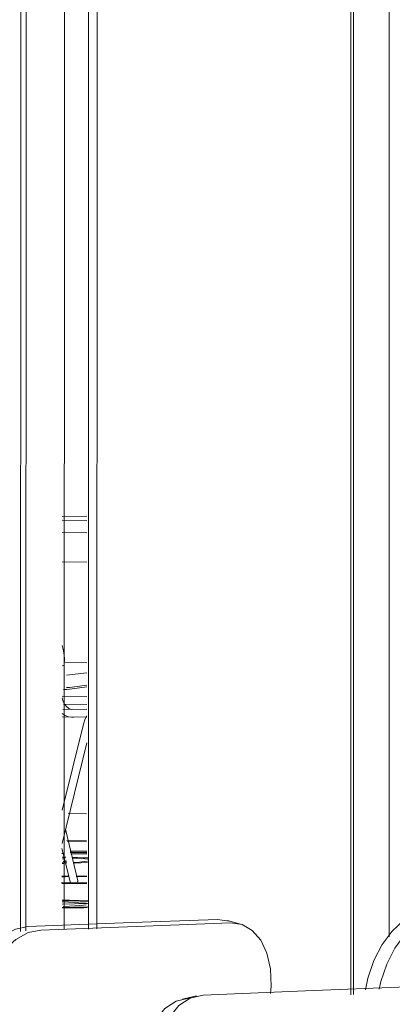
# Model space of a CAD drawing. Header units: metres. Extents: x -32 to 90, y -28 to 32.
# Tile 87 of 148: x 90.068183 to 90.068626, y 1.776211 to 1.777383. Entities that reach past the tile are written whole.
import ezdxf

# ---------------------------------------------------------------- set-up
doc = ezdxf.new("R2010")
doc.units = ezdxf.units.M
doc.linetypes.add('IMPORT-HIDDEN _4_', pattern=[0.005, 0.003333, -0.001667])
doc.layers.get('DEFPOINTS').update_dxf_attribs({"color": 250, "lineweight": 9})
for name, color, linetype, lineweight in [('A-FLOR', 192, 'Continuous', 18), ('A-GLAZ-CURT', 52, 'Continuous', 18), ('A-GLAZ-CWMG', 51, 'Continuous', 18), ('A-WALL', 113, 'Continuous', 18), ('ARQ-ALV-MEDIA', 250, 'Continuous', 9), ('ARQ-PISO-DESN', 250, 'Continuous', 9), ('ARQ-PROJECAO', 250, 'IMPORT-HIDDEN _4_', 9), ('ESQUADRIAS', 250, 'Continuous', 25), ('I-FURN', 30, 'Continuous', 18), ('MOBILIARIO', 7, 'Continuous', 18)]:
    doc.layers.add(name, color=color, linetype=linetype, lineweight=lineweight)

msp = doc.modelspace()

# ---------------------------------------------------------------- linework, layer by layer
at = {"layer": 'A-FLOR', "lineweight": 9}
for p, q in [((90.0682354, 1.7763907), (90.068233, 1.7763907)), ((90.0682625, 1.77639), (90.0682435, 1.7763905))]:
    msp.add_line(p, q, dxfattribs=at)
at = {"layer": 'A-GLAZ-CURT', "lineweight": 9}
for p, q in [((90.0685764, 1.7780234), (90.0685762, 1.7762226)), ((90.0685796, 1.7762228), (90.0685798, 1.778024))]:
    msp.add_line(p, q, dxfattribs=at)
at = {"layer": 'A-GLAZ-CWMG', "lineweight": 9}
for p, q in [((90.0681906, 1.7780498), (90.0681903, 1.7762988)), ((90.0682362, 1.7780496), (90.0682359, 1.7763006)), ((90.068184, 1.7762978), (90.0681843, 1.7780268))]:
    msp.add_line(p, q, dxfattribs=at)
at = {"layer": 'A-WALL', "lineweight": 9}
for p, q in [((90.0686223, 1.7792028), (90.068622, 1.7762915)), ((90.0682646, 1.7763006), (90.0682648, 1.7780259)), ((90.0682749, 1.7780258), (90.0682746, 1.776301))]:
    msp.add_line(p, q, dxfattribs=at)
at = {"layer": 'ARQ-ALV-MEDIA', "color": 59}
for p, q in [((90.0682625, 1.7763933), (90.0682427, 1.7763938)), ((90.0682353, 1.7763908), (90.068233, 1.7763909)), ((90.0682625, 1.7763902), (90.0682435, 1.7763906))]:
    msp.add_line(p, q, dxfattribs=at)
at = {"layer": 'ARQ-PISO-DESN', "color": 59}
for p, q in [((90.0682622, 1.7764381), (90.0682404, 1.7764386)), ((90.0682624, 1.7764046), (90.0682391, 1.7764051))]:
    msp.add_line(p, q, dxfattribs=at)
at = {"layer": 'ARQ-PROJECAO', "color": 59, "linetype": 'Continuous'}
msp.add_line((90.0682624, 1.7764056), (90.0682388, 1.7764061), dxfattribs=at)
at = {"layer": 'DEFPOINTS', "color": 59}
for p, q in [((90.0682427, 1.7763938), (90.0682625, 1.7763933)), ((90.0682628, 1.7763314), (90.0682333, 1.7763303)), ((90.0682628, 1.7763314), (90.0682333, 1.7763303))]:
    msp.add_line(p, q, dxfattribs=at)
at = {"layer": 'ESQUADRIAS', "color": 69}
for p, q in [((90.0682625, 1.7763921), (90.068243, 1.7763925)), ((90.0682625, 1.7763914), (90.0682431, 1.7763919))]:
    msp.add_line(p, q, dxfattribs=at)
at = {"layer": 'I-FURN', "lineweight": 9}
for p, q in [((90.0682627, 1.7767924), (90.0682332, 1.7767918)), ((90.0682332, 1.7767875), (90.0682627, 1.7767871)), ((90.0682627, 1.7767724), (90.0682332, 1.7767728)), ((90.0682627, 1.7767374), (90.0682332, 1.7767378)), ((90.0682358, 1.776615), (90.0682332, 1.7766141)), ((90.0682359, 1.7766186), (90.0682627, 1.7766181)), ((90.0682454, 1.7766036), (90.0682628, 1.7766058)), ((90.0682421, 1.7765884), (90.0682454, 1.7765888)), ((90.0682454, 1.7765888), (90.0682628, 1.776591)), ((90.0682628, 1.7765891), (90.0682454, 1.7765868)), ((90.0682332, 1.776578), (90.0682627, 1.7765775)), ((90.0682627, 1.7765681), (90.0682351, 1.7765686)), ((90.0682343, 1.7765627), (90.0682627, 1.7765622)), ((90.0682458, 1.7765624), (90.0682445, 1.7765623)), ((90.0682627, 1.7765528), (90.0682332, 1.7765533)), ((90.0682332, 1.7764423), (90.0682585, 1.7765448)), ((90.0682473, 1.7765531), (90.0682443, 1.7765529)), ((90.0682627, 1.7765224), (90.0682332, 1.7764028)), ((90.0682372, 1.7764195), (90.0682521, 1.7763582)), ((90.0682431, 1.776356), (90.0682331, 1.7763966)), ((90.0683058, 1.7763081), (90.068418, 1.7763123)), ((90.068418, 1.7763123), (90.0684318, 1.7763103)), ((90.0684298, 1.776311), (90.0684451, 1.7763067)), ((90.0681926, 1.7763039), (90.0683058, 1.7763081)), ((90.0683211, 1.7763039), (90.0682079, 1.7762996)), ((90.0684333, 1.7763081), (90.0683211, 1.7763039)), ((90.0686434, 1.7762321), (90.0685226, 1.7762272)), ((90.0683764, 1.7762174), (90.0683931, 1.7762212)), ((90.0685226, 1.7762272), (90.0684008, 1.7762222))]:
    msp.add_line(p, q, dxfattribs=at)
for points in [[(90.0682334, 1.7766383, 0), (90.068235, 1.776632, 0), (90.0682361, 1.7766234, 0), (90.0682358, 1.776615, 0)], [(90.0682385, 1.7766029, 0), (90.0682421, 1.7766032, 0), (90.0682454, 1.7766036, 0)], [(90.0682454, 1.7765868, 0), (90.0682421, 1.7765865, 0), (90.0682385, 1.7765861, 0), (90.0682349, 1.7765859, 0), (90.0682349, 1.7765859, 0)], [(90.0682454, 1.7765887, 0), (90.0682421, 1.7765883, 0), (90.0682385, 1.776588, 0)], [(90.0682385, 1.7765881, 0), (90.0682421, 1.7765884, 0), (90.0682421, 1.7765884, 0)], [(90.0682332, 1.776576, 0), (90.0682341, 1.7765727, 0), (90.0682362, 1.7765683, 0), (90.0682387, 1.7765651, 0), (90.0682413, 1.7765632, 0), (90.0682432, 1.7765625, 0), (90.0682445, 1.7765623, 0)], [(90.0682332, 1.7765573, 0), (90.0682369, 1.7765549, 0), (90.0682407, 1.7765534, 0), (90.0682443, 1.7765529, 0)], [(90.0682627, 1.7765546, 0), (90.0682607, 1.7765511, 0), (90.0682585, 1.7765448, 0)], [(90.0682521, 1.7763583, 0), (90.0682521, 1.7763579, 0), (90.0682518, 1.7763575, 0), (90.0682512, 1.776357, 0), (90.0682512, 1.776357, 0)], [(90.0685938, 1.7762286, 0), (90.0685967, 1.7762425, 0), (90.0686037, 1.7762634, 0), (90.0686135, 1.7762823, 0), (90.0686254, 1.7762984, 0), (90.0686389, 1.7763108, 0), (90.0686532, 1.7763186, 0), (90.0686674, 1.7763217, 0)], [(90.0686827, 1.7763175, 0), (90.0686684, 1.7763144, 0), (90.0686541, 1.7763065, 0), (90.0686407, 1.7762942, 0), (90.0686287, 1.7762781, 0), (90.068619, 1.7762591, 0), (90.068612, 1.7762383, 0), (90.0686099, 1.7762293, 0)], [(90.0681166, 1.776209, 0), (90.0681195, 1.7762232, 0), (90.0681267, 1.7762444, 0), (90.0681367, 1.7762638, 0), (90.0681491, 1.7762802, 0), (90.068163, 1.7762928, 0), (90.0681778, 1.7763008, 0), (90.0681926, 1.7763039, 0)], [(90.0682079, 1.7762996, 0), (90.0681931, 1.7762965, 0), (90.0681783, 1.7762884, 0), (90.0681644, 1.7762759, 0), (90.0681521, 1.7762594, 0), (90.068142, 1.7762401, 0), (90.0681348, 1.7762189, 0), (90.0681324, 1.7762075, 0)], [(90.0684811, 1.776224, 0), (90.0684818, 1.776233, 0), (90.0684809, 1.7762536, 0), (90.0684767, 1.7762721, 0), (90.0684694, 1.7762876, 0), (90.0684593, 1.7762991, 0), (90.0684471, 1.7763061, 0), (90.0684333, 1.7763081, 0)], [(90.0683333, 1.7761058, 0), (90.0683305, 1.7761298, 0), (90.0683315, 1.7761531, 0), (90.0683361, 1.7761743, 0), (90.0683443, 1.7761923, 0), (90.0683554, 1.7762061, 0), (90.0683689, 1.776215, 0), (90.068384, 1.7762184, 0)], [(90.0684008, 1.7762222, 0), (90.0683856, 1.7762187, 0), (90.0683721, 1.7762099, 0), (90.068361, 1.7761961, 0), (90.0683529, 1.7761781, 0), (90.0683482, 1.7761569, 0), (90.0683472, 1.7761336, 0), (90.06835, 1.7761095, 0)]]:
    msp.add_polyline3d(points, dxfattribs=at)
at = {"layer": 'MOBILIARIO', "color": 49}
for p, q in [((90.0682331, 1.7763638), (90.0682414, 1.7763638)), ((90.0682415, 1.7763633), (90.0682331, 1.7763633)), ((90.0682502, 1.7763639), (90.0682626, 1.7763639)), ((90.0682626, 1.7763634), (90.0682503, 1.7763634)), ((90.0682627, 1.7763557), (90.0682331, 1.7763556)), ((90.0682331, 1.7763551), (90.0682627, 1.7763552))]:
    msp.add_line(p, q, dxfattribs=at)
for points in [[(90.0682357, 1.7763842, 0), (90.0682347, 1.7763843, 0), (90.0682336, 1.7763843, 0)], [(90.068237, 1.7763857, 0), (90.0682354, 1.7763858, 0), (90.0682338, 1.7763858, 0)], [(90.0682375, 1.7763865, 0), (90.0682357, 1.7763865, 0), (90.0682339, 1.7763866, 0)], [(90.0682344, 1.7763813, 0), (90.0682367, 1.7763815, 0), (90.0682388, 1.7763816, 0)], [(90.0682638, 1.7763854, 0), (90.0682583, 1.7763856, 0), (90.0682522, 1.7763859, 0), (90.0682456, 1.7763862, 0)], [(90.0682638, 1.776384, 0), (90.0682604, 1.7763843, 0), (90.0682563, 1.7763846, 0), (90.0682514, 1.776385, 0), (90.0682457, 1.7763853, 0)], [(90.0682471, 1.7763802, 0), (90.0682539, 1.7763806, 0), (90.0682594, 1.7763811, 0), (90.0682636, 1.7763815, 0)], [(90.0682332, 1.7763789, 0), (90.0682347, 1.776379, 0), (90.0682362, 1.776379, 0)], [(90.0682333, 1.7763796, 0), (90.0682362, 1.7763797, 0), (90.068239, 1.7763798, 0)], [(90.0682465, 1.7763793, 0), (90.0682556, 1.7763797, 0), (90.0682636, 1.7763801, 0)], [(90.0682328, 1.7763631, 0), (90.068237, 1.7763631, 0), (90.0682413, 1.7763632, 0)], [(90.06825, 1.7763633, 0), (90.0682561, 1.7763633, 0), (90.0682623, 1.7763634, 0)], [(90.0682626, 1.7763558, 0), (90.0682523, 1.7763559, 0), (90.0682423, 1.776356, 0), (90.0682325, 1.7763561, 0)], [(90.0682422, 1.776335, 0), (90.0682381, 1.7763351, 0), (90.0682334, 1.7763352, 0)], [(90.0682634, 1.7763334, 0), (90.0682546, 1.7763338, 0), (90.0682447, 1.7763342, 0), (90.0682337, 1.7763345, 0)], [(90.0682639, 1.7763343, 0), (90.0682535, 1.7763347, 0), (90.0682422, 1.776335, 0)], [(90.0682639, 1.7763311, 0), (90.0682615, 1.7763315, 0), (90.0682579, 1.7763318, 0), (90.0682532, 1.7763322, 0), (90.0682476, 1.7763325, 0), (90.0682409, 1.7763328, 0), (90.0682333, 1.7763331, 0)], [(90.0682333, 1.7763266, 0), (90.0682421, 1.7763266, 0), (90.0682435, 1.776326, 0), (90.0682333, 1.776326, 0)], [(90.0682346, 1.7763278, 0), (90.068242, 1.7763281, 0), (90.0682485, 1.7763284, 0), (90.068254, 1.7763288, 0), (90.0682585, 1.7763291, 0), (90.0682619, 1.7763295, 0)], [(90.0682421, 1.7763266, 0), (90.0682454, 1.7763266, 0), (90.0682484, 1.7763267, 0), (90.0682508, 1.7763267, 0)], [(90.0682435, 1.776326, 0), (90.068249, 1.7763261, 0), (90.0682542, 1.7763261, 0), (90.068259, 1.7763262, 0), (90.0682632, 1.7763263, 0)], [(90.0682508, 1.7763267, 0), (90.0682577, 1.776327, 0), (90.068264, 1.7763274, 0)]]:
    msp.add_polyline3d(points, dxfattribs=at)

doc.saveas('drawing.dxf')
